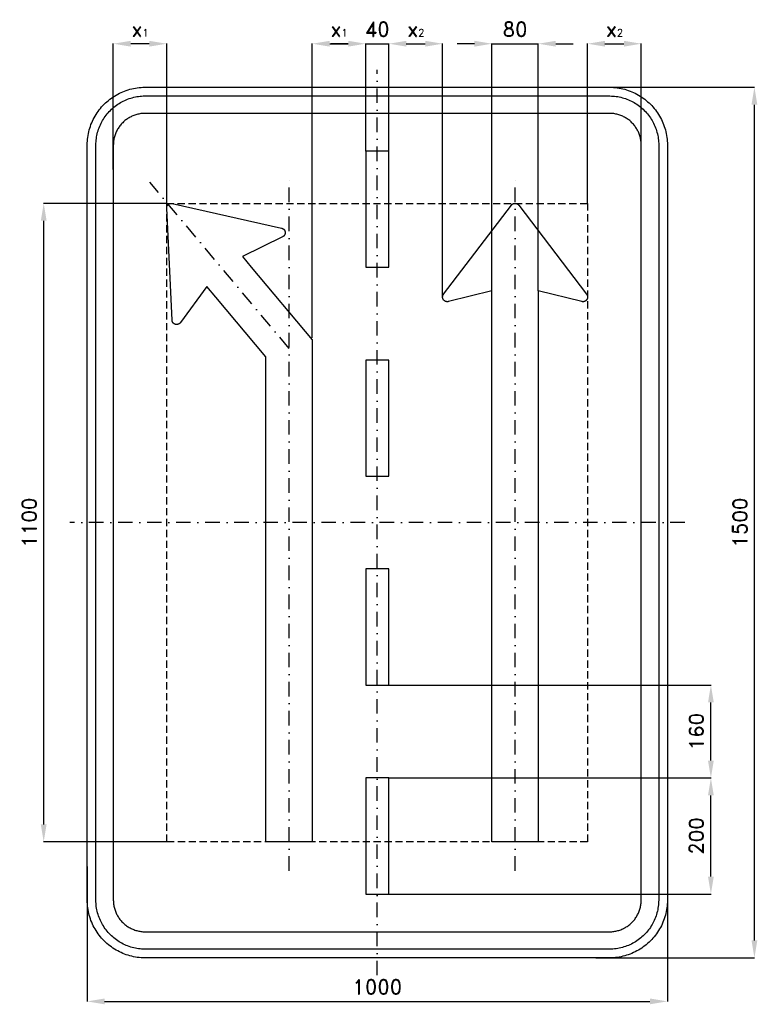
# Model space of a CAD drawing. Header units: millimetres. Extents: x -616 to 655, y -830 to 866.
import ezdxf

# ---------------------------------------------------------------- set-up
doc = ezdxf.new("R2010")
doc.units = ezdxf.units.MM
doc.header["$LTSCALE"] = 5
doc.linetypes.add('ČERCHOVANÁX2', pattern=[2, 1, -0.5, 0, -0.5])
doc.linetypes.add('ČÁRKOVANÁX2', pattern=[1.5, 1, -0.5])
doc.layers.add('Kóty', color=2, linetype='Continuous')
doc.layers.add('Značka', color=7, linetype='Continuous')
doc.styles.get("Standard").update_dxf_attribs({"font": 'romand.shx', "height": 25})
doc.dimstyles.get("Standard").update_dxf_attribs({"dimtxt": 25, "dimasz": 30, "dimexe": 0.18, "dimexo": 0.0625, "dimgap": 12.5, "dimtad": 1, "dimdec": 0, "dimzin": 0, "dimdsep": 46, "dimtxsty": 'Standard', "dimcen": 0.09, "dimadec": 0, "dimazin": 0, "dimtfac": 1, "dimtdec": 0, "dimtofl": 0, "dimtmove": 0, "dimatfit": 3, "dimfxl": 1, "dimtolj": 1, "dimtzin": 0, "dimarcsym": 0})

# ---------------------------------------------------------------- blocks, each defined once
blk = doc.blocks.new('*D1')
at = {"layer": 'Defpoints', "color": 0, "transparency": 16777216}
for p in [(20, -440), (575, -440), (20, -640)]:
    blk.add_point(p, dxfattribs=at)
at = {"layer": 'Kóty', "color": 0, "lineweight": -2, "transparency": 16777216}
for p, q in [((20.1, -440), (575.2, -440)), ((575, -610), (575, -470)), ((20.1, -640), (575.2, -640))]:
    blk.add_line(p, q, dxfattribs=at)
at = {"layer": 'Kóty', "color": 0, "transparency": 16777216}
for points in [[(570, -470), (580, -470), (575, -440)], [(570, -610), (580, -610), (575, -640)]]:
    blk.add_solid(points, dxfattribs=at)
at = {"layer": 'Kóty', "color": 0, "transparency": 16777216, "insert": (550, -540), "char_height": 25, "attachment_point": 5, "rotation": 90}
blk.add_mtext('\\A1;200', dxfattribs=at)
blk = doc.blocks.new('*D2')
at = {"layer": 'Defpoints', "color": 0, "transparency": 16777216}
for p in [(20, -280), (575, -280), (20, -440)]:
    blk.add_point(p, dxfattribs=at)
at = {"layer": 'Kóty', "color": 0, "lineweight": -2, "transparency": 16777216}
for p, q in [((20.1, -280), (575.2, -280)), ((575, -410), (575, -310)), ((20.1, -440), (575.2, -440))]:
    blk.add_line(p, q, dxfattribs=at)
at = {"layer": 'Kóty', "color": 0, "transparency": 16777216}
for points in [[(570, -310), (580, -310), (575, -280)], [(570, -410), (580, -410), (575, -440)]]:
    blk.add_solid(points, dxfattribs=at)
at = {"layer": 'Kóty', "color": 0, "transparency": 16777216, "insert": (550, -360), "char_height": 25, "attachment_point": 5, "rotation": 90}
blk.add_mtext('\\A1;160', dxfattribs=at)
blk = doc.blocks.new('*D3')
at = {"layer": 'Defpoints', "color": 0, "transparency": 16777216}
for p in [(-500, -592.4), (500, -592.4), (500, -825)]:
    blk.add_point(p, dxfattribs=at)
at = {"layer": 'Kóty', "color": 0, "lineweight": -2, "transparency": 16777216}
for p, q in [((-500, -592.5), (-500, -825.2)), ((500, -592.5), (500, -825.2)), ((-470, -825), (470, -825))]:
    blk.add_line(p, q, dxfattribs=at)
at = {"layer": 'Kóty', "color": 0, "transparency": 16777216}
for points in [[(-470, -820), (-470, -830), (-500, -825)], [(470, -820), (470, -830), (500, -825)]]:
    blk.add_solid(points, dxfattribs=at)
at = {"layer": 'Kóty', "color": 0, "transparency": 16777216, "insert": (0, -800), "char_height": 25, "attachment_point": 5}
blk.add_mtext('\\A1;1000', dxfattribs=at)
blk = doc.blocks.new('*D4')
at = {"layer": 'Defpoints', "color": 0, "transparency": 16777216}
for p in [(376.5, 750), (650, 750), (376.5, -750)]:
    blk.add_point(p, dxfattribs=at)
at = {"layer": 'Kóty', "color": 0, "lineweight": -2, "transparency": 16777216}
for p, q in [((376.5, 750), (650.2, 750)), ((650, -720), (650, 720)), ((376.5, -750), (650.2, -750))]:
    blk.add_line(p, q, dxfattribs=at)
at = {"layer": 'Kóty', "color": 0, "transparency": 16777216}
for points in [[(645, 720), (655, 720), (650, 750)], [(645, -720), (655, -720), (650, -750)]]:
    blk.add_solid(points, dxfattribs=at)
at = {"layer": 'Kóty', "color": 0, "transparency": 16777216, "insert": (625, 0), "char_height": 25, "attachment_point": 5, "rotation": 90}
blk.add_mtext('\\A1;1500', dxfattribs=at)
blk = doc.blocks.new('*D5')
at = {"layer": 'Defpoints', "color": 0, "transparency": 16777216}
for p in [(277.5, 825), (197.5, 399.2), (277.5, 399.2)]:
    blk.add_point(p, dxfattribs=at)
at = {"layer": 'Kóty', "color": 0, "lineweight": -2, "transparency": 16777216}
for p, q in [((167.5, 825), (137.5, 825)), ((197.5, 399.3), (197.5, 825.2)), ((277.5, 399.3), (277.5, 825.2)), ((307.5, 825), (337.5, 825))]:
    blk.add_line(p, q, dxfattribs=at)
at = {"layer": 'Kóty', "color": 0, "transparency": 16777216}
for points in [[(167.5, 830), (167.5, 820), (197.5, 825)], [(307.5, 830), (307.5, 820), (277.5, 825)]]:
    blk.add_solid(points, dxfattribs=at)
at = {"layer": 'Kóty', "color": 0, "transparency": 16777216, "insert": (237.5, 850), "char_height": 25, "attachment_point": 5}
blk.add_mtext('\\A1;80', dxfattribs=at)
blk = doc.blocks.new('*D6')
at = {"layer": 'Defpoints', "color": 0, "transparency": 16777216}
for p in [(-575, 550), (-363, 550), (-363, -550)]:
    blk.add_point(p, dxfattribs=at)
at = {"layer": 'Kóty', "color": 0, "lineweight": -2, "transparency": 16777216}
for p, q in [((-363.1, 550), (-575.2, 550)), ((-575, -520), (-575, 520)), ((-363.1, -550), (-575.2, -550))]:
    blk.add_line(p, q, dxfattribs=at)
at = {"layer": 'Kóty', "color": 0, "transparency": 16777216}
for points in [[(-580, 520), (-570, 520), (-575, 550)], [(-580, -520), (-570, -520), (-575, -550)]]:
    blk.add_solid(points, dxfattribs=at)
at = {"layer": 'Kóty', "color": 0, "transparency": 16777216, "insert": (-600, 0), "char_height": 25, "attachment_point": 5, "rotation": 90}
blk.add_mtext('\\A1;1100', dxfattribs=at)

msp = doc.modelspace()

# ---------------------------------------------------------------- linework, layer by layer
at = {"layer": 'Kóty'}
for p, q in [((-455, 608.4), (-455, 825.2)), ((-393, 825), (-425, 825)), ((-363, 550), (-363, 825.2)), ((-112, 318.3), (-112, 825.2)), ((-82, 825), (-50, 825)), ((-50, 825), (-80, 825)), ((-20, 640), (-20, 825.2)), ((-20, 640), (-20, 825.2)), ((20, 640), (20, 825.2)), ((20, 640), (20, 825.2)), ((50, 825), (82.6, 825)), ((112.6, 387.7), (112.6, 825.2)), ((362.4, 550), (362.4, 825.2)), ((392.4, 825), (425, 825)), ((455, 647.5), (455, 825.2))]:
    msp.add_line(p, q, dxfattribs=at)
for points in [[(-20, 825), (20, 825)], [(197.5, 825), (277.5, 825)]]:
    msp.add_lwpolyline(points, dxfattribs=at)
for points in [[(-425, 830), (-425, 820), (-455, 825)], [(-393, 830), (-393, 820), (-363, 825)], [(-82, 830), (-82, 820), (-112, 825)], [(-50, 830), (-50, 820), (-20, 825)], [(-50, 830), (-50, 820), (-20, 825)], [(50, 830), (50, 820), (20, 825)], [(50, 830), (50, 820), (20, 825)], [(82.6, 830), (82.6, 820), (112.6, 825)], [(392.4, 830), (392.4, 820), (362.4, 825)], [(425, 830), (425, 820), (455, 825)]]:
    msp.add_solid(points, dxfattribs=at)
at = {"layer": 'Značka', "color": 6, "linetype": 'ČERCHOVANÁX2', "ltscale": 5}
for points in [[(0, -780), (0, 780)], [(-152, -600), (-152, 600)], [(237.5, -600), (237.5, 600)], [(-152, 300), (-392.3, 586.4)], [(530, 0), (-530, 0)]]:
    msp.add_lwpolyline(points, dxfattribs=at)
at = {"layer": 'Značka', "color": 5}
for points in [[(-400, -750), (-400.4, -750), (-400.8, -750, -0.03218), (-413.7, -749.1, -0.035443), (-426.4, -746.5, -0.036267), (-438.7, -742.3, -0.03442), (-450.2, -736.5, -0.033722), (-461, -729.3, -0.034085), (-470.7, -720.7, -0.034209), (-479.3, -711, -0.034229), (-486.5, -700.2, -0.034044), (-492.3, -688.7, -0.033412), (-496.5, -676.4, -0.034127), (-499.1, -663.7, -0.036745), (-500, -650.8), (-500, -650.4), (-500, -650), (-500, 650), (-500, 650.4), (-500, 650.8, -0.03218), (-499.1, 663.7, -0.035441), (-496.5, 676.4, -0.03627), (-492.3, 688.7, -0.034417), (-486.5, 700.2, -0.033719), (-479.3, 711, -0.034078), (-470.7, 720.7, -0.034208), (-461, 729.3, -0.034227), (-450.2, 736.5, -0.034051), (-438.7, 742.3, -0.033416), (-426.4, 746.5, -0.034129), (-413.7, 749.1, -0.036746), (-400.8, 750), (-400.4, 750), (-400, 750), (400, 750), (400.4, 750), (400.8, 750, -0.032179), (413.7, 749.1, -0.035451), (426.4, 746.5, -0.036282), (438.7, 742.3, -0.034425), (450.2, 736.5, -0.033731), (461, 729.3, -0.034081), (470.7, 720.7, -0.034214), (479.3, 711, -0.034229), (486.5, 700.2, -0.034034), (492.3, 688.6, -0.033411), (496.5, 676.4, -0.034122), (499.1, 663.7, -0.036741), (500, 650.8), (500, 650.4), (500, 650), (500, -650), (500, -650.4), (500, -650.8, -0.032179), (499.1, -663.7, -0.035442), (496.5, -676.4, -0.036264), (492.3, -688.7, -0.034415), (486.5, -700.2, -0.033719), (479.3, -711, -0.034086), (470.7, -720.7, -0.034205), (461, -729.3, -0.03423), (450.2, -736.5, -0.034046), (438.7, -742.3, -0.033413), (426.4, -746.5, -0.034127), (413.7, -749.1, -0.036745), (400.8, -750), (400.4, -750), (400, -750), (-400, -750)], [(-400, -735), (-400.3, -735), (-400.7, -735, -0.03218), (-411.6, -734.2, -0.035443), (-422.4, -732, -0.036267), (-432.9, -728.5, -0.03442), (-442.7, -723.5, -0.033721), (-451.9, -717.4, -0.034085), (-460.1, -710.1, -0.034209), (-467.4, -701.9, -0.034229), (-473.5, -692.7, -0.034045), (-478.4, -682.9, -0.033412), (-482, -672.4, -0.034127), (-484.3, -661.6, -0.036745), (-485, -650.7), (-485, -650.3), (-485, -650), (-485, 650), (-485, 650.3), (-485, 650.7, -0.032181), (-484.2, 661.6, -0.035444), (-482, 672.4, -0.036267), (-478.5, 682.9, -0.034419), (-473.5, 692.7, -0.033711), (-467.4, 701.9, -0.034078), (-460.1, 710.1, -0.034195), (-451.9, 717.4, -0.034219), (-442.7, 723.5, -0.034051), (-432.9, 728.4, -0.033409), (-422.4, 732, -0.034121), (-411.6, 734.3, -0.036745), (-400.7, 735), (-400.3, 735), (-400, 735), (400, 735), (400.3, 735), (400.7, 735, -0.032174), (411.6, 734.2, -0.03544), (422.4, 732, -0.036261), (432.9, 728.5, -0.03443), (442.7, 723.5, -0.033731), (451.9, 717.4, -0.03408), (460.1, 710.1, -0.034212), (467.4, 701.9, -0.03423), (473.5, 692.7, -0.034037), (478.4, 682.9, -0.033418), (482, 672.4, -0.034127), (484.3, 661.6, -0.036751), (485, 650.7), (485, 650.3), (485, 650), (485, -650), (485, -650.3), (485, -650.7, -0.032185), (484.2, -661.6, -0.03545), (482, -672.4, -0.036271), (478.5, -682.9, -0.034419), (473.5, -692.7, -0.033715), (467.4, -701.9, -0.034083), (460.1, -710.1, -0.034209), (451.9, -717.4, -0.034231), (442.7, -723.5, -0.034042), (432.9, -728.4, -0.033411), (422.4, -732, -0.034127), (411.6, -734.3, -0.036745), (400.7, -735), (400.3, -735), (400, -735), (-400, -735)], [(-400, -705), (400, -705), (400.2, -705), (400.4, -705, 0.03218), (407.5, -704.5, 0.035442), (414.5, -703.1, 0.036265), (421.3, -700.8, 0.034422), (427.6, -697.6, 0.033717), (433.6, -693.6, 0.034088), (438.9, -688.9, 0.034212), (443.6, -683.6, 0.034229), (447.6, -677.6, 0.034042), (450.7, -671.3, 0.033412), (453.1, -664.5, 0.034125), (454.5, -657.5, 0.036743), (455, -650.4), (455, -650.2), (455, -650), (455, 650), (455, 650.2), (455, 650.4, 0.032187), (454.5, 657.5, 0.035442), (453.1, 664.5, 0.036278), (450.8, 671.3, 0.034421), (447.6, 677.6, 0.033718), (443.6, 683.5, 0.034078), (438.9, 688.9, 0.034199), (433.6, 693.6, 0.034236), (427.6, 697.6, 0.03403), (421.3, 700.8, 0.033395), (414.5, 703, 0.034109), (407.5, 704.5, 0.036744), (400.4, 705), (400.2, 705), (400, 705), (-400, 705), (-400.2, 705), (-400.4, 705, 0.032171), (-407.5, 704.5, 0.035429), (-414.5, 703, 0.036266), (-421.3, 700.8, 0.034431), (-427.6, 697.6, 0.033735), (-433.6, 693.6, 0.034079), (-438.9, 688.9, 0.034224), (-443.6, 683.5, 0.034235), (-447.6, 677.6, 0.03404), (-450.7, 671.3, 0.033409), (-453.1, 664.5, 0.034125), (-454.5, 657.5, 0.036745), (-455, 650.4), (-455, 650.2), (-455, 650), (-455, -650), (-455, -650.2), (-455, -650.4, 0.03218), (-454.5, -657.5, 0.035443), (-453.1, -664.5, 0.036267), (-450.8, -671.3, 0.034421), (-447.6, -677.6, 0.033721), (-443.6, -683.6, 0.034084), (-438.9, -688.9, 0.034208), (-433.6, -693.6, 0.03423), (-427.6, -697.6, 0.034044), (-421.3, -700.7, 0.033412), (-414.5, -703.1, 0.034127), (-407.5, -704.5, 0.036745), (-400.4, -705), (-400.2, -705), (-400, -705)], [(-278.5, 388.5), (-293.9, 406.9), (-339.4, 344.5), (-339.4, 344.5), (-339.4, 344.5), (-339.5, 344.4), (-339.5, 344.4), (-339.6, 344.3), (-339.6, 344.2), (-339.7, 344.1), (-339.8, 344), (-339.8, 344, -0.003128), (-339.9, 343.9, -0.013456), (-340.2, 343.6, -0.014308), (-340.4, 343.3, -0.014301), (-340.7, 343.1, -0.013403), (-341, 342.8, -0.013676), (-341.4, 342.6, -0.015012), (-341.7, 342.4, -0.013724), (-342, 342.2, -0.009762), (-342.4, 342, -0.012201), (-342.8, 341.8, -0.017241), (-343.3, 341.6, -0.018736), (-343.8, 341.5, -0.016724), (-344.3, 341.4, -0.016655), (-344.7, 341.3, -0.018514), (-345.2, 341.2, -0.017149), (-345.7, 341.2, -0.012514), (-346.2, 341.2, -0.012496), (-346.7, 341.3, -0.017092), (-347.2, 341.3, -0.018472), (-347.7, 341.4, -0.016689), (-348.2, 341.5, -0.016618), (-348.6, 341.7, -0.018279), (-349.1, 341.9, -0.017088), (-349.5, 342.1, -0.013003), (-350, 342.4, -0.012976), (-350.4, 342.6, -0.01702), (-350.8, 342.9, -0.018167), (-351.2, 343.2, -0.01646), (-351.5, 343.6, -0.016417), (-351.9, 343.9, -0.017979), (-352.2, 344.3, -0.016615), (-352.5, 344.7, -0.01229), (-352.7, 345.1, -0.009961), (-352.9, 345.5, -0.013596), (-353.1, 345.8, -0.014869), (-353.3, 346.2, -0.013815), (-353.4, 346.5, -0.014229), (-353.5, 346.9, -0.016326), (-353.6, 347.3, -0.015146), (-353.7, 347.7, -0.010696), (-353.8, 348.1), (-353.8, 348.2), (-353.8, 348.3), (-353.8, 348.3), (-353.8, 348.4), (-353.8, 348.4), (-353.8, 348.5), (-353.8, 348.8), (-363, 541.6), (-363, 542), (-363, 542), (-363, 542), (-363, 542.1), (-363, 542.2), (-363, 542.3), (-363, 542.4, -0.012666), (-363, 542.7, -0.013384), (-363, 543.1, -0.013351), (-362.9, 543.5, -0.01254), (-362.8, 543.8, -0.012793), (-362.7, 544.2, -0.014017), (-362.6, 544.5, -0.012796), (-362.5, 544.9, -0.009088), (-362.4, 545.2, -0.011365), (-362.2, 545.6, -0.016078), (-362, 546, -0.017492), (-361.7, 546.4, -0.015639), (-361.4, 546.8, -0.015586), (-361.2, 547.2, -0.01735), (-360.9, 547.5, -0.016084), (-360.5, 547.8, -0.011749), (-360.2, 548.1, -0.011719), (-359.8, 548.4, -0.016006), (-359.4, 548.7, -0.017243), (-359.1, 548.9, -0.01547), (-358.6, 549.1, -0.015355), (-358.2, 549.3, -0.016844), (-357.8, 549.5, -0.015517), (-357.4, 549.7, -0.011349), (-356.9, 549.8, -0.009187), (-356.6, 549.9, -0.012671), (-356.2, 549.9, -0.013902), (-355.8, 550, -0.012909), (-355.5, 550, -0.013308), (-355.1, 550, -0.015275), (-354.7, 550, -0.014158), (-354.4, 550, -0.009963), (-354, 549.9), (-353.9, 549.9), (-353.8, 549.9), (-353.7, 549.9), (-353.7, 549.9), (-353.7, 549.9), (-353.6, 549.9), (-353.3, 549.8), (-165, 507.3), (-164.6, 507.2), (-164.6, 507.2), (-164.6, 507.2), (-164.5, 507.2), (-164.4, 507.1), (-164.4, 507.1), (-164.3, 507.1, -0.013579), (-163.9, 507, -0.014324), (-163.5, 506.8, -0.014278), (-163.2, 506.6, -0.013404), (-162.8, 506.5, -0.013685), (-162.5, 506.2, -0.015013), (-162.2, 506, -0.013722), (-161.8, 505.8, -0.009762), (-161.5, 505.5, -0.012202), (-161.2, 505.2, -0.017241), (-160.8, 504.8, -0.018736), (-160.5, 504.5, -0.016724), (-160.2, 504.1, -0.016655), (-159.9, 503.7, -0.018514), (-159.7, 503.2, -0.017149), (-159.5, 502.8, -0.012514), (-159.3, 502.3, -0.012496), (-159.1, 501.9, -0.017092), (-159, 501.4, -0.018472), (-158.9, 500.9, -0.016689), (-158.8, 500.4, -0.016618), (-158.8, 499.9, -0.018279), (-158.8, 499.4, -0.017088), (-158.8, 498.9, -0.013003), (-158.8, 498.5, -0.012976), (-158.9, 498, -0.01702), (-159, 497.5, -0.018167), (-159.2, 497, -0.01646), (-159.3, 496.5, -0.016417), (-159.5, 496.1, -0.017979), (-159.7, 495.7, -0.016615), (-160, 495.2, -0.012289), (-160.3, 494.8, -0.009961), (-160.5, 494.5, -0.013599), (-160.8, 494.2, -0.014869), (-161, 493.9, -0.013805), (-161.3, 493.6, -0.014231), (-161.6, 493.4, -0.016359), (-161.9, 493.1, -0.015141), (-162.2, 492.9, -0.010581), (-162.6, 492.7), (-162.7, 492.6), (-162.7, 492.6), (-162.8, 492.5), (-162.9, 492.5), (-163, 492.4), (-163.1, 492.4), (-163.2, 492.4), (-163.2, 492.3), (-163.2, 492.3), (-163.3, 492.3), (-232.6, 458.3), (-217.2, 439.9), (-112, 314.6), (-112, -550), (-192, -550), (-192, 285.4), (-278.5, 388.5)], [(197.5, -230), (197.5, 399.2), (122.5, 380.7), (122.1, 380.6), (122.1, 380.6), (122.1, 380.6), (122, 380.6), (122, 380.5), (121.9, 380.5), (121.8, 380.5, -0.013579), (121.4, 380.5, -0.014324), (121, 380.4, -0.014277), (120.6, 380.4, -0.013404), (120.2, 380.4, -0.013685), (119.8, 380.5, -0.015013), (119.4, 380.5, -0.013722), (119, 380.6, -0.009762), (118.6, 380.7, -0.012202), (118.2, 380.8, -0.017241), (117.7, 381, -0.018736), (117.2, 381.2, -0.016724), (116.8, 381.4, -0.016655), (116.4, 381.6, -0.018514), (116, 381.9, -0.017149), (115.6, 382.2, -0.012514), (115.2, 382.5, -0.012496), (114.8, 382.9, -0.017092), (114.5, 383.2, -0.018472), (114.2, 383.6, -0.016689), (113.9, 384, -0.016618), (113.7, 384.5, -0.018279), (113.4, 384.9, -0.017088), (113.2, 385.3, -0.013003), (113.1, 385.8, -0.012976), (112.9, 386.3, -0.01702), (112.8, 386.7, -0.018167), (112.7, 387.2, -0.01646), (112.6, 387.7, -0.016417), (112.6, 388.2, -0.017979), (112.6, 388.7, -0.016615), (112.6, 389.2, -0.012289), (112.7, 389.7, -0.009961), (112.8, 390.1, -0.013599), (112.9, 390.5, -0.014869), (113, 390.8, -0.013805), (113.1, 391.2, -0.014231), (113.2, 391.6, -0.016359), (113.4, 391.9, -0.015141), (113.6, 392.3, -0.010581), (113.8, 392.6), (113.9, 392.7), (113.9, 392.8), (114, 392.9), (114, 393), (114.1, 393), (114.1, 393.1), (114.2, 393.2), (114.2, 393.2), (114.2, 393.3), (114.2, 393.3), (231.1, 546.8), (231.1, 546.9), (231.2, 546.9), (231.2, 546.9), (231.2, 547), (231.3, 547.1), (231.4, 547.1), (231.4, 547.2), (231.5, 547.3, -0.002649), (231.5, 547.3, -0.002915), (231.6, 547.4, -0.012553), (231.9, 547.7, -0.013369), (232.1, 547.9, -0.013373), (232.4, 548.2, -0.012539), (232.7, 548.4, -0.012785), (233, 548.6, -0.014017), (233.3, 548.8, -0.012798), (233.6, 549, -0.009088), (233.9, 549.2, -0.011364), (234.4, 549.4, -0.016078), (234.8, 549.5, -0.017492), (235.2, 549.7, -0.015639), (235.7, 549.8, -0.015586), (236.1, 549.9, -0.01735), (236.6, 550, -0.016084), (237, 550, -0.011749), (237.5, 550, -0.011719), (238, 550, -0.016006), (238.4, 550, -0.017243), (238.9, 549.9, -0.01547), (239.3, 549.8, -0.015355), (239.8, 549.7, -0.016844), (240.2, 549.5, -0.015517), (240.6, 549.4, -0.011349), (241.1, 549.2, -0.009187), (241.4, 549, -0.012671), (241.7, 548.8, -0.013902), (242, 548.6, -0.012909), (242.3, 548.4, -0.013308), (242.6, 548.2, -0.015275), (242.9, 547.9, -0.014158), (243.1, 547.7, -0.009963), (243.4, 547.4), (243.5, 547.3), (243.5, 547.3), (243.6, 547.2), (243.6, 547.2), (243.6, 547.1), (243.6, 547.1), (243.9, 546.8), (360.7, 393.3), (361, 393), (361, 392.9), (361, 392.9), (361, 392.9), (361.1, 392.8), (361.1, 392.7), (361.2, 392.6, -0.013579), (361.4, 392.3, -0.014324), (361.6, 391.9, -0.014278), (361.7, 391.6, -0.013404), (361.9, 391.2, -0.013685), (362, 390.8, -0.015013), (362.1, 390.5, -0.013722), (362.2, 390.1, -0.009762), (362.3, 389.7, -0.012202), (362.4, 389.2, -0.017241), (362.4, 388.7, -0.018736), (362.4, 388.2, -0.016724), (362.4, 387.7, -0.016655), (362.3, 387.2, -0.018514), (362.2, 386.7, -0.017149), (362.1, 386.3, -0.012514), (361.9, 385.8, -0.012496), (361.8, 385.3, -0.017092), (361.6, 384.9, -0.018472), (361.3, 384.4, -0.016689), (361.1, 384, -0.016618), (360.8, 383.6, -0.018279), (360.5, 383.2, -0.017088), (360.2, 382.9, -0.013003), (359.8, 382.5, -0.012976), (359.4, 382.2, -0.01702), (359, 381.9, -0.018167), (358.6, 381.6, -0.01646), (358.2, 381.4, -0.016417), (357.8, 381.2, -0.017979), (357.3, 381, -0.016615), (356.8, 380.8, -0.01229), (356.4, 380.7, -0.009961), (356, 380.6, -0.013596), (355.6, 380.5, -0.014869), (355.2, 380.5, -0.013815), (354.8, 380.4, -0.014229), (354.4, 380.4, -0.016325), (354, 380.4, -0.015146), (353.6, 380.5, -0.010696), (353.2, 380.5), (353.1, 380.5), (353, 380.5), (353, 380.6), (352.9, 380.6), (352.9, 380.6), (352.8, 380.6), (352.5, 380.7), (277.5, 399.2), (277.5, -550), (197.5, -550), (197.5, -230)]]:
    msp.add_lwpolyline(points, format="xyb", dxfattribs=at)
for points in [[(-20, 640), (-20, 440), (20, 440), (20, 640), (-20, 640)], [(-20, 280), (-20, 80), (20, 80), (20, 280), (-20, 280)], [(-20, -80), (-20, -280), (20, -280), (20, -80), (-20, -80)], [(-20, -440), (-20, -640), (20, -640), (20, -440), (-20, -440)]]:
    msp.add_lwpolyline(points, dxfattribs=at)
at = {"layer": 'Značka', "color": 6, "linetype": 'ČÁRKOVANÁX2', "ltscale": 2.5}
msp.add_lwpolyline([(-363, -550), (-363, 550), (362.4, 550), (362.4, -550), (-363, -550)], dxfattribs=at)

# ---------------------------------------------------------------- texts
at = {"layer": 'Kóty', "char_height": 25, "attachment_point": 5}
for s, insert in [('x{\\H0.5x;1}', (-409, 850)), ('\\A1;40', (-0.2, 850)), ('x{\\H0.5x;2}', (66.3, 850)), ('x{\\H0.5x;2}', (408.7, 850))]:
    msp.add_mtext(s, dxfattribs=dict(at, insert=insert))
at = {"layer": 'Kóty', "insert": (-66, 850), "char_height": 25, "width": 40.476, "attachment_point": 5}
msp.add_mtext('x{\\H0.5x;1}', dxfattribs=at)

# ---------------------------------------------------------------- dimensions: what is measured, and where the dimension line sits
at = {"layer": 'Kóty'}
for base, p1, p2, picture, middle in [((277.5, 825), (197.5, 399.2), (277.5, 399.2), '*D5', (237.5, 850)), ((500, -825), (-500, -592.4), (500, -592.4), '*D3', (0, -800))]:
    dim = msp.add_linear_dim(base=base, p1=p1, p2=p2, dimstyle='Standard', dxfattribs=at)
    dim.commit()
    dim.dimension.update_dxf_attribs({"geometry": picture, "text_midpoint": middle})
for base, p1, p2, picture, middle in [((650, 750), (376.5, -750), (376.5, 750), '*D4', (625, 0)), ((-575, 550), (-363, -550), (-363, 550), '*D6', (-600, 0)), ((575, -280), (20, -440), (20, -280), '*D2', (550, -360)), ((575, -440), (20, -640), (20, -440), '*D1', (550, -540))]:
    dim = msp.add_linear_dim(base=base, p1=p1, p2=p2, angle=90, dimstyle='Standard', dxfattribs=at)
    dim.commit()
    dim.dimension.update_dxf_attribs({"geometry": picture, "text_midpoint": middle})

doc.saveas('drawing.dxf')
